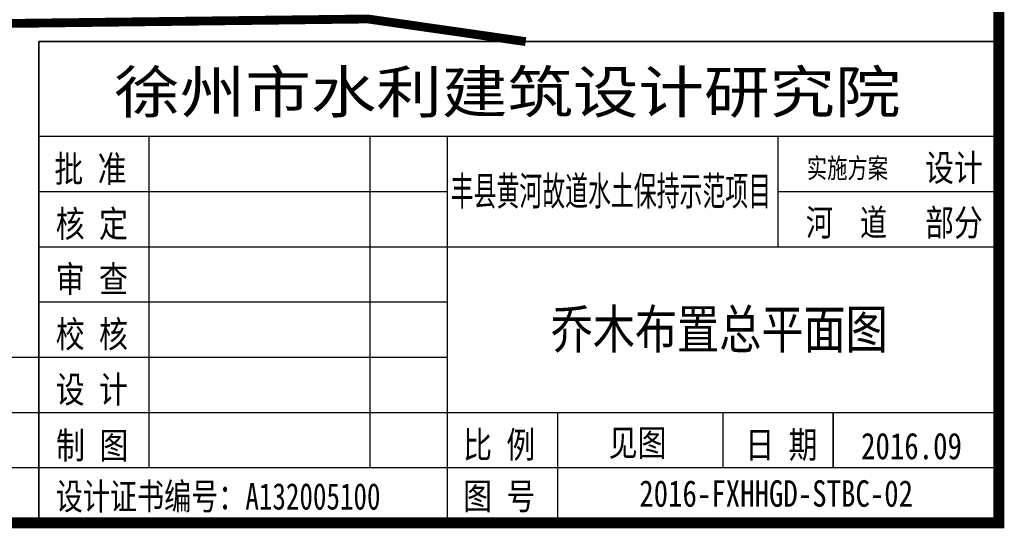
# Model space of a CAD drawing. Header units: millimetres. Extents: x -64078 to -62795, y 13127 to 13405.
# Tile 5 of 51: x -63782 to -63693, y 13127 to 13173. Entities that reach past the tile are written whole.
import ezdxf

# ---------------------------------------------------------------- set-up
doc = ezdxf.new("R2010")
doc.units = ezdxf.units.MM
doc.header["$LTSCALE"] = 1000
doc.header["$MEASUREMENT"] = 0
doc.linetypes.add('X3', pattern=[5, 4, -1])
for name, color, linetype in [('DLSS', 4, 'Continuous'), ('SYN_TK', 7, 'Continuous'), ('图框', 7, 'Continuous')]:
    doc.layers.add(name, color=color, linetype=linetype)
doc.layers.add('边线', color=7, linetype='Continuous', lineweight=20)
doc.styles.add('123', font='SIMFANG.TTF')
doc.styles.add('图框', font='SIMFANG.TTF', dxfattribs={"width": 0.8, "height": 4})

msp = doc.modelspace()

# ---------------------------------------------------------------- linework, layer by layer
at = {"layer": 'DLSS', "linetype": 'X3', "const_width": 0.8, "flags": 128}
msp.add_lwpolyline([(-63736.603, 13170.765), (-63750.914, 13172.817), (-63900.251, 13170.952), (-64065.296, 13180.066)], dxfattribs=at)
at = {"layer": 'SYN_TK', "color": 7, "const_width": 1}
msp.add_lwpolyline([(-64073.723, 13404.194), (-63693.723, 13404.194), (-63693.723, 13127.194), (-64073.723, 13127.194)], close=True, dxfattribs=at)
at = {"layer": 'SYN_TK', "color": 7, "const_width": 0.25}
msp.add_lwpolyline([(-63693.723, 13153.194), (-63693.723, 13127.194)], dxfattribs=at)
at = {"layer": '图框', "linetype": 'Continuous'}
for p, q in [((-63780.723, 13170.765), (-63780.723, 13127.194)), ((-63780.723, 13170.765), (-63693.723, 13170.765)), ((-63780.723, 13127.194), (-63780.723, 13170.765)), ((-63693.723, 13170.765), (-63780.723, 13170.765)), ((-63780.723, 13170.765), (-63780.723, 13127.194)), ((-63780.723, 13162.194), (-63693.723, 13162.194)), ((-63770.723, 13132.194), (-63770.723, 13162.194)), ((-63750.723, 13162.194), (-63750.723, 13132.194)), ((-63743.723, 13162.194), (-63743.723, 13127.194)), ((-63713.723, 13152.194), (-63713.723, 13162.194)), ((-63780.723, 13157.194), (-63743.723, 13157.194)), ((-63713.723, 13157.194), (-63693.723, 13157.194)), ((-63780.723, 13152.194), (-63693.723, 13152.194)), ((-63780.723, 13147.194), (-63743.723, 13147.194)), ((-63825.723, 13142.194), (-63743.723, 13142.194)), ((-63825.723, 13137.194), (-63693.723, 13137.194)), ((-63733.723, 13137.194), (-63733.723, 13127.194)), ((-63718.723, 13137.194), (-63718.723, 13132.194)), ((-63708.723, 13137.194), (-63708.723, 13132.194)), ((-63708.723, 13132.194), (-63708.723, 13137.194)), ((-63825.723, 13132.194), (-63693.723, 13132.194)), ((-63743.723, 13127.194), (-63693.723, 13127.194))]:
    msp.add_line(p, q, dxfattribs=at)

# ---------------------------------------------------------------- texts
at = {"layer": '图框', "linetype": 'Continuous', "style": '图框'}
for s, height, width, p in [('徐州市水利建筑设计研究院', 3.78571, 1.15, (-63773.889, 13164.309)), ('批 准', 2.4, 0.8, (-63779.323, 13158.04)), ('设计', 2.4, 0.8, (-63700.406, 13158.138)), ('实施方案', 1.8, 0.75, (-63711.121, 13158.41)), ('丰县黄河故道水土保持示范项目', 2.622, 0.58, (-63743.4, 13155.931)), ('核 定', 2.4, 0.8, (-63779.197, 13153.066)), ('河  道', 2.4, 0.75, (-63711.206, 13153.183)), ('部分', 2.4, 0.8, (-63700.406, 13153.171)), ('审 查', 2.4, 0.8, (-63779.197, 13148.066)), ('校 核', 2.4, 0.8, (-63779.197, 13143.066)), ('设 计', 2.4, 0.8, (-63779.197, 13138.066)), ('制 图', 2.4, 0.8, (-63779.164, 13132.997)), ('比 例', 2.4, 0.8, (-63742.273, 13133.058)), ('见图', 2.4, 0.8, (-63729.082, 13133.242)), ('日 期', 2.4, 0.8, (-63716.697, 13133.058)), ('2016.09', 2.4, 0.8, (-63706.205, 13132.945)), ('设计证书编号：A132005100', 2.4, 0.75, (-63779.195, 13128.385)), ('图 号', 2.4, 0.8, (-63742.273, 13128.4)), ('2016-FXHHGD-STBC-02', 2.4, 0.8, (-63726.31, 13128.644))]:
    msp.add_text(s, height=height, dxfattribs=dict(at, width=width)).set_placement(p)
at = {"layer": '边线', "style": '123', "width": 0.8}
msp.add_text('乔木布置总平面图', height=3.5, dxfattribs=at).set_placement((-63734.34, 13142.972))

doc.saveas('drawing.dxf')
